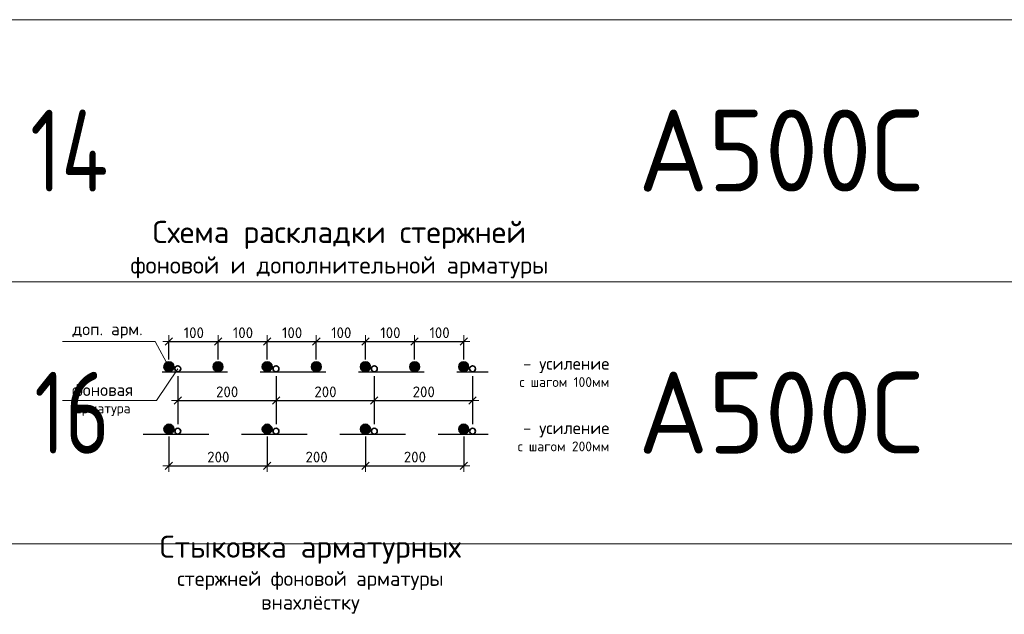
# Model space of a CAD drawing. Header units: metres. Extents: x -38 to 98, y -15 to 19.
# Tile 52 of 64: x 75.69 to 78.69, y 7.33 to 9.14. Entities that reach past the tile are written whole.
import ezdxf

# ---------------------------------------------------------------- set-up
doc = ezdxf.new("R2010")
doc.units = ezdxf.units.M
doc.header["$PDMODE"] = 65
doc.linetypes.add('______2', pattern=[0.27, 0.2, -0.07])
doc.layers.add('XR$4$_3898', color=7, linetype='Continuous')
doc.layers.add('XR$4$Размерная линия_ общее', color=7, linetype='Continuous', lineweight=13)
doc.styles.add('ISOCPEUR', font='txt')
doc.dimstyles.new('DIMSTYLE_8', dxfattribs={"dimtxt": 0.033, "dimasz": 0.0375, "dimexe": 0, "dimexo": 0, "dimgap": 0.0165, "dimtad": 2, "dimdec": 0, "dimlfac": 1000, "dimrnd": 1, "dimzin": 12, "dimdsep": 46, "dimtxsty": 'ISOCPEUR', "dimblk1": 'ALL_ML_STRICH', "dimblk2": 'ALL_ML_STRICH', "dimsah": 1, "dimcen": 0, "dimclrd": 7, "dimclre": 256, "dimclrt": 7, "dimadec": 0, "dimazin": 0, "dimtfac": 1, "dimtdec": 0, "dimtix": 1, "dimtmove": 2, "dimatfit": 3, "dimfxl": 0, "dimtzin": 0, "dimlwd": 0, "dimlwe": -3, "dimarcsym": 0})
doc.dimstyles.new('DIMSTYLE_9', dxfattribs={"dimtxt": 0.033, "dimasz": 0.0375, "dimexe": 0, "dimexo": 0, "dimgap": 0.0165, "dimtad": 2, "dimdec": 0, "dimlfac": 1000, "dimrnd": 1, "dimzin": 12, "dimdsep": 46, "dimtxsty": 'ISOCPEUR', "dimblk1": 'ALL_ML_STRICH', "dimblk2": 'ALL_ML_STRICH', "dimsah": 1, "dimcen": 0, "dimclrd": 7, "dimclre": 256, "dimclrt": 7, "dimadec": 0, "dimazin": 0, "dimtfac": 1, "dimtdec": 0, "dimtix": 1, "dimtmove": 2, "dimatfit": 3, "dimfxl": 0, "dimtzin": 0, "dimlwd": 0, "dimlwe": -3, "dimarcsym": 0})

# ---------------------------------------------------------------- blocks, each defined once
blk = doc.blocks.new('ALL_ML_STRICH')
at = {"color": 0, "linetype": 'ByBlock', "lineweight": -2}
for p, q in [((-1, 0), (0.5, 0)), ((-0.3, -0.3), (0.3, 0.3)), ((0, -0.5), (0, 0.5))]:
    blk.add_line(p, q, dxfattribs=at)
blk = doc.blocks.new('*D263')
at = {"layer": 'DEFPOINTS', "color": 7, "linetype": 'Continuous', "lineweight": 13, "transparency": 33554687}
for p in [(76.142, 8.1596), (76.142, 8.0822), (76.292, 8.0822)]:
    blk.add_point(p, dxfattribs=at)
at = {"layer": 'XR$4$Размерная линия_ общее', "color": 253, "linetype": 'Continuous', "lineweight": -2, "true_color": 0xa0a0a0, "transparency": 33554687}
for p, q in [((76.142, 8.1047), (76.142, 8.1596)), ((76.292, 8.1047), (76.292, 8.1596))]:
    blk.add_line(p, q, dxfattribs=at)
at = {"layer": 'XR$4$Размерная линия_ общее', "color": 7, "linetype": 'Continuous', "lineweight": -2, "transparency": 33554687}
blk.add_line((76.142, 8.1596), (76.292, 8.1596), dxfattribs=at)
at = {"layer": 'XR$4$Размерная линия_ общее', "color": 7, "linetype": 'Continuous', "lineweight": 13, "transparency": 33554687, "xscale": 0.0375, "yscale": 0.0375, "zscale": 0.0375, "rotation": 180}
blk.add_blockref('ALL_ML_STRICH', (76.142, 8.1596), dxfattribs=at)
at = {"layer": 'XR$4$Размерная линия_ общее', "color": 7, "linetype": 'Continuous', "lineweight": 13, "transparency": 33554687, "xscale": 0.0375, "yscale": 0.0375, "zscale": 0.0375}
blk.add_blockref('ALL_ML_STRICH', (76.292, 8.1596), dxfattribs=at)
at = {"layer": 'XR$4$Размерная линия_ общее', "color": 7, "linetype": 'Continuous', "lineweight": 13, "transparency": 33554687, "insert": (76.1873, 8.2026), "char_height": 0.033, "width": 0.00165, "attachment_point": 1, "line_spacing_factor": 0.60241, "style": 'ISOCPEUR'}
blk.add_mtext('100', dxfattribs=at)
blk = doc.blocks.new('*D264')
at = {"layer": 'DEFPOINTS', "color": 7, "linetype": 'Continuous', "lineweight": 13, "transparency": 33554687}
for p in [(76.292, 8.1596), (76.292, 8.0822), (76.442, 8.0822)]:
    blk.add_point(p, dxfattribs=at)
at = {"layer": 'XR$4$Размерная линия_ общее', "color": 253, "linetype": 'Continuous', "lineweight": -2, "true_color": 0xa0a0a0, "transparency": 33554687}
for p, q in [((76.292, 8.1047), (76.292, 8.1596)), ((76.442, 8.1047), (76.442, 8.1596))]:
    blk.add_line(p, q, dxfattribs=at)
at = {"layer": 'XR$4$Размерная линия_ общее', "color": 7, "linetype": 'Continuous', "lineweight": -2, "transparency": 33554687}
blk.add_line((76.292, 8.1596), (76.442, 8.1596), dxfattribs=at)
at = {"layer": 'XR$4$Размерная линия_ общее', "color": 7, "linetype": 'Continuous', "lineweight": 13, "transparency": 33554687, "xscale": 0.0375, "yscale": 0.0375, "zscale": 0.0375, "rotation": 180}
blk.add_blockref('ALL_ML_STRICH', (76.292, 8.1596), dxfattribs=at)
at = {"layer": 'XR$4$Размерная линия_ общее', "color": 7, "linetype": 'Continuous', "lineweight": 13, "transparency": 33554687, "xscale": 0.0375, "yscale": 0.0375, "zscale": 0.0375}
blk.add_blockref('ALL_ML_STRICH', (76.442, 8.1596), dxfattribs=at)
at = {"layer": 'XR$4$Размерная линия_ общее', "color": 7, "linetype": 'Continuous', "lineweight": 13, "transparency": 33554687, "insert": (76.3373, 8.2026), "char_height": 0.033, "width": 0.00165, "attachment_point": 1, "line_spacing_factor": 0.60241, "style": 'ISOCPEUR'}
blk.add_mtext('100', dxfattribs=at)
blk = doc.blocks.new('*D265')
at = {"layer": 'DEFPOINTS', "color": 7, "linetype": 'Continuous', "lineweight": 13, "transparency": 33554687}
for p in [(76.442, 8.1596), (76.442, 8.0822), (76.592, 8.0822)]:
    blk.add_point(p, dxfattribs=at)
at = {"layer": 'XR$4$Размерная линия_ общее', "color": 253, "linetype": 'Continuous', "lineweight": -2, "true_color": 0xa0a0a0, "transparency": 33554687}
for p, q in [((76.442, 8.1047), (76.442, 8.1596)), ((76.592, 8.1047), (76.592, 8.1596))]:
    blk.add_line(p, q, dxfattribs=at)
at = {"layer": 'XR$4$Размерная линия_ общее', "color": 7, "linetype": 'Continuous', "lineweight": -2, "transparency": 33554687}
blk.add_line((76.442, 8.1596), (76.592, 8.1596), dxfattribs=at)
at = {"layer": 'XR$4$Размерная линия_ общее', "color": 7, "linetype": 'Continuous', "lineweight": 13, "transparency": 33554687, "xscale": 0.0375, "yscale": 0.0375, "zscale": 0.0375, "rotation": 180}
blk.add_blockref('ALL_ML_STRICH', (76.442, 8.1596), dxfattribs=at)
at = {"layer": 'XR$4$Размерная линия_ общее', "color": 7, "linetype": 'Continuous', "lineweight": 13, "transparency": 33554687, "xscale": 0.0375, "yscale": 0.0375, "zscale": 0.0375}
blk.add_blockref('ALL_ML_STRICH', (76.592, 8.1596), dxfattribs=at)
at = {"layer": 'XR$4$Размерная линия_ общее', "color": 7, "linetype": 'Continuous', "lineweight": 13, "transparency": 33554687, "insert": (76.4873, 8.2026), "char_height": 0.033, "width": 0.00165, "attachment_point": 1, "line_spacing_factor": 0.60241, "style": 'ISOCPEUR'}
blk.add_mtext('100', dxfattribs=at)
blk = doc.blocks.new('*D266')
at = {"layer": 'DEFPOINTS', "color": 7, "linetype": 'Continuous', "lineweight": 13, "transparency": 33554687}
for p in [(76.592, 8.1596), (76.592, 8.0822), (76.742, 8.0822)]:
    blk.add_point(p, dxfattribs=at)
at = {"layer": 'XR$4$Размерная линия_ общее', "color": 253, "linetype": 'Continuous', "lineweight": -2, "true_color": 0xa0a0a0, "transparency": 33554687}
for p, q in [((76.592, 8.1047), (76.592, 8.1596)), ((76.742, 8.1047), (76.742, 8.1596))]:
    blk.add_line(p, q, dxfattribs=at)
at = {"layer": 'XR$4$Размерная линия_ общее', "color": 7, "linetype": 'Continuous', "lineweight": -2, "transparency": 33554687}
blk.add_line((76.592, 8.1596), (76.742, 8.1596), dxfattribs=at)
at = {"layer": 'XR$4$Размерная линия_ общее', "color": 7, "linetype": 'Continuous', "lineweight": 13, "transparency": 33554687, "xscale": 0.0375, "yscale": 0.0375, "zscale": 0.0375, "rotation": 180}
blk.add_blockref('ALL_ML_STRICH', (76.592, 8.1596), dxfattribs=at)
at = {"layer": 'XR$4$Размерная линия_ общее', "color": 7, "linetype": 'Continuous', "lineweight": 13, "transparency": 33554687, "xscale": 0.0375, "yscale": 0.0375, "zscale": 0.0375}
blk.add_blockref('ALL_ML_STRICH', (76.742, 8.1596), dxfattribs=at)
at = {"layer": 'XR$4$Размерная линия_ общее', "color": 7, "linetype": 'Continuous', "lineweight": 13, "transparency": 33554687, "insert": (76.6373, 8.2026), "char_height": 0.033, "width": 0.00165, "attachment_point": 1, "line_spacing_factor": 0.60241, "style": 'ISOCPEUR'}
blk.add_mtext('100', dxfattribs=at)
blk = doc.blocks.new('*D267')
at = {"layer": 'DEFPOINTS', "color": 7, "linetype": 'Continuous', "lineweight": 13, "transparency": 33554687}
for p in [(76.742, 8.1596), (76.742, 8.0822), (76.892, 8.0822)]:
    blk.add_point(p, dxfattribs=at)
at = {"layer": 'XR$4$Размерная линия_ общее', "color": 253, "linetype": 'Continuous', "lineweight": -2, "true_color": 0xa0a0a0, "transparency": 33554687}
for p, q in [((76.742, 8.1047), (76.742, 8.1596)), ((76.892, 8.1047), (76.892, 8.1596))]:
    blk.add_line(p, q, dxfattribs=at)
at = {"layer": 'XR$4$Размерная линия_ общее', "color": 7, "linetype": 'Continuous', "lineweight": -2, "transparency": 33554687}
blk.add_line((76.742, 8.1596), (76.892, 8.1596), dxfattribs=at)
at = {"layer": 'XR$4$Размерная линия_ общее', "color": 7, "linetype": 'Continuous', "lineweight": 13, "transparency": 33554687, "xscale": 0.0375, "yscale": 0.0375, "zscale": 0.0375, "rotation": 180}
blk.add_blockref('ALL_ML_STRICH', (76.742, 8.1596), dxfattribs=at)
at = {"layer": 'XR$4$Размерная линия_ общее', "color": 7, "linetype": 'Continuous', "lineweight": 13, "transparency": 33554687, "xscale": 0.0375, "yscale": 0.0375, "zscale": 0.0375}
blk.add_blockref('ALL_ML_STRICH', (76.892, 8.1596), dxfattribs=at)
at = {"layer": 'XR$4$Размерная линия_ общее', "color": 7, "linetype": 'Continuous', "lineweight": 13, "transparency": 33554687, "insert": (76.7873, 8.2026), "char_height": 0.033, "width": 0.00165, "attachment_point": 1, "line_spacing_factor": 0.60241, "style": 'ISOCPEUR'}
blk.add_mtext('100', dxfattribs=at)
blk = doc.blocks.new('*D268')
at = {"layer": 'DEFPOINTS', "color": 7, "linetype": 'Continuous', "lineweight": 13, "transparency": 33554687}
for p in [(76.892, 8.1596), (76.892, 8.0822), (77.042, 8.0822)]:
    blk.add_point(p, dxfattribs=at)
at = {"layer": 'XR$4$Размерная линия_ общее', "color": 253, "linetype": 'Continuous', "lineweight": -2, "true_color": 0xa0a0a0, "transparency": 33554687}
for p, q in [((76.892, 8.1047), (76.892, 8.1596)), ((77.042, 8.1047), (77.042, 8.1596))]:
    blk.add_line(p, q, dxfattribs=at)
at = {"layer": 'XR$4$Размерная линия_ общее', "color": 7, "linetype": 'Continuous', "lineweight": -2, "transparency": 33554687}
blk.add_line((76.892, 8.1596), (77.042, 8.1596), dxfattribs=at)
at = {"layer": 'XR$4$Размерная линия_ общее', "color": 7, "linetype": 'Continuous', "lineweight": 13, "transparency": 33554687, "xscale": 0.0375, "yscale": 0.0375, "zscale": 0.0375, "rotation": 180}
blk.add_blockref('ALL_ML_STRICH', (76.892, 8.1596), dxfattribs=at)
at = {"layer": 'XR$4$Размерная линия_ общее', "color": 7, "linetype": 'Continuous', "lineweight": 13, "transparency": 33554687, "xscale": 0.0375, "yscale": 0.0375, "zscale": 0.0375}
blk.add_blockref('ALL_ML_STRICH', (77.042, 8.1596), dxfattribs=at)
at = {"layer": 'XR$4$Размерная линия_ общее', "color": 7, "linetype": 'Continuous', "lineweight": 13, "transparency": 33554687, "insert": (76.9373, 8.2026), "char_height": 0.033, "width": 0.00165, "attachment_point": 1, "line_spacing_factor": 0.60241, "style": 'ISOCPEUR'}
blk.add_mtext('100', dxfattribs=at)
blk = doc.blocks.new('*D269')
at = {"layer": 'DEFPOINTS', "color": 7, "linetype": 'Continuous', "lineweight": 13, "transparency": 33554687}
for p in [(76.169, 8.0762), (76.469, 8.0762), (76.169, 7.9792)]:
    blk.add_point(p, dxfattribs=at)
at = {"layer": 'XR$4$Размерная линия_ общее', "color": 253, "linetype": 'Continuous', "lineweight": -2, "true_color": 0xa0a0a0, "transparency": 33554687}
for p, q in [((76.169, 8.0537), (76.169, 7.9792)), ((76.469, 8.0537), (76.469, 7.9792))]:
    blk.add_line(p, q, dxfattribs=at)
at = {"layer": 'XR$4$Размерная линия_ общее', "color": 7, "linetype": 'Continuous', "lineweight": -2, "transparency": 33554687}
blk.add_line((76.169, 7.9792), (76.469, 7.9792), dxfattribs=at)
at = {"layer": 'XR$4$Размерная линия_ общее', "color": 7, "linetype": 'Continuous', "lineweight": 13, "transparency": 33554687, "xscale": 0.0375, "yscale": 0.0375, "zscale": 0.0375, "rotation": 180}
blk.add_blockref('ALL_ML_STRICH', (76.169, 7.9792), dxfattribs=at)
at = {"layer": 'XR$4$Размерная линия_ общее', "color": 7, "linetype": 'Continuous', "lineweight": 13, "transparency": 33554687, "xscale": 0.0375, "yscale": 0.0375, "zscale": 0.0375}
blk.add_blockref('ALL_ML_STRICH', (76.469, 7.9792), dxfattribs=at)
at = {"layer": 'XR$4$Размерная линия_ общее', "color": 7, "linetype": 'Continuous', "lineweight": 13, "transparency": 33554687, "insert": (76.286, 8.0222), "char_height": 0.033, "width": 0.00165, "attachment_point": 1, "line_spacing_factor": 0.60241, "style": 'ISOCPEUR'}
blk.add_mtext('200', dxfattribs=at)
blk = doc.blocks.new('*D270')
at = {"layer": 'DEFPOINTS', "color": 7, "linetype": 'Continuous', "lineweight": 13, "transparency": 33554687}
for p in [(76.469, 8.0762), (76.769, 8.0762), (76.469, 7.9792)]:
    blk.add_point(p, dxfattribs=at)
at = {"layer": 'XR$4$Размерная линия_ общее', "color": 253, "linetype": 'Continuous', "lineweight": -2, "true_color": 0xa0a0a0, "transparency": 33554687}
for p, q in [((76.469, 8.0537), (76.469, 7.9792)), ((76.769, 8.0537), (76.769, 7.9792))]:
    blk.add_line(p, q, dxfattribs=at)
at = {"layer": 'XR$4$Размерная линия_ общее', "color": 7, "linetype": 'Continuous', "lineweight": -2, "transparency": 33554687}
blk.add_line((76.469, 7.9792), (76.769, 7.9792), dxfattribs=at)
at = {"layer": 'XR$4$Размерная линия_ общее', "color": 7, "linetype": 'Continuous', "lineweight": 13, "transparency": 33554687, "xscale": 0.0375, "yscale": 0.0375, "zscale": 0.0375, "rotation": 180}
blk.add_blockref('ALL_ML_STRICH', (76.469, 7.9792), dxfattribs=at)
at = {"layer": 'XR$4$Размерная линия_ общее', "color": 7, "linetype": 'Continuous', "lineweight": 13, "transparency": 33554687, "xscale": 0.0375, "yscale": 0.0375, "zscale": 0.0375}
blk.add_blockref('ALL_ML_STRICH', (76.769, 7.9792), dxfattribs=at)
at = {"layer": 'XR$4$Размерная линия_ общее', "color": 7, "linetype": 'Continuous', "lineweight": 13, "transparency": 33554687, "insert": (76.586, 8.0222), "char_height": 0.033, "width": 0.00165, "attachment_point": 1, "line_spacing_factor": 0.60241, "style": 'ISOCPEUR'}
blk.add_mtext('200', dxfattribs=at)
blk = doc.blocks.new('*D271')
at = {"layer": 'DEFPOINTS', "color": 7, "linetype": 'Continuous', "lineweight": 13, "transparency": 33554687}
for p in [(76.769, 8.0762), (77.069, 8.0762), (76.769, 7.9792)]:
    blk.add_point(p, dxfattribs=at)
at = {"layer": 'XR$4$Размерная линия_ общее', "color": 253, "linetype": 'Continuous', "lineweight": -2, "true_color": 0xa0a0a0, "transparency": 33554687}
for p, q in [((76.769, 8.0537), (76.769, 7.9792)), ((77.069, 8.0537), (77.069, 7.9792))]:
    blk.add_line(p, q, dxfattribs=at)
at = {"layer": 'XR$4$Размерная линия_ общее', "color": 7, "linetype": 'Continuous', "lineweight": -2, "transparency": 33554687}
blk.add_line((76.769, 7.9792), (77.069, 7.9792), dxfattribs=at)
at = {"layer": 'XR$4$Размерная линия_ общее', "color": 7, "linetype": 'Continuous', "lineweight": 13, "transparency": 33554687, "xscale": 0.0375, "yscale": 0.0375, "zscale": 0.0375, "rotation": 180}
blk.add_blockref('ALL_ML_STRICH', (76.769, 7.9792), dxfattribs=at)
at = {"layer": 'XR$4$Размерная линия_ общее', "color": 7, "linetype": 'Continuous', "lineweight": 13, "transparency": 33554687, "xscale": 0.0375, "yscale": 0.0375, "zscale": 0.0375}
blk.add_blockref('ALL_ML_STRICH', (77.069, 7.9792), dxfattribs=at)
at = {"layer": 'XR$4$Размерная линия_ общее', "color": 7, "linetype": 'Continuous', "lineweight": 13, "transparency": 33554687, "insert": (76.886, 8.0222), "char_height": 0.033, "width": 0.00165, "attachment_point": 1, "line_spacing_factor": 0.60241, "style": 'ISOCPEUR'}
blk.add_mtext('200', dxfattribs=at)
blk = doc.blocks.new('*D272')
at = {"layer": 'DEFPOINTS', "color": 7, "linetype": 'Continuous', "lineweight": 13, "transparency": 33554687}
for p in [(76.142, 7.8917), (76.442, 7.8917), (76.142, 7.7801)]:
    blk.add_point(p, dxfattribs=at)
at = {"layer": 'XR$4$Размерная линия_ общее', "color": 253, "linetype": 'Continuous', "lineweight": -2, "true_color": 0xa0a0a0, "transparency": 33554687}
for p, q in [((76.142, 7.8692), (76.142, 7.7801)), ((76.442, 7.8692), (76.442, 7.7801))]:
    blk.add_line(p, q, dxfattribs=at)
at = {"layer": 'XR$4$Размерная линия_ общее', "color": 7, "linetype": 'Continuous', "lineweight": -2, "transparency": 33554687}
blk.add_line((76.142, 7.7801), (76.442, 7.7801), dxfattribs=at)
at = {"layer": 'XR$4$Размерная линия_ общее', "color": 7, "linetype": 'Continuous', "lineweight": 13, "transparency": 33554687, "xscale": 0.0375, "yscale": 0.0375, "zscale": 0.0375, "rotation": 180}
blk.add_blockref('ALL_ML_STRICH', (76.142, 7.7801), dxfattribs=at)
at = {"layer": 'XR$4$Размерная линия_ общее', "color": 7, "linetype": 'Continuous', "lineweight": 13, "transparency": 33554687, "xscale": 0.0375, "yscale": 0.0375, "zscale": 0.0375}
blk.add_blockref('ALL_ML_STRICH', (76.442, 7.7801), dxfattribs=at)
at = {"layer": 'XR$4$Размерная линия_ общее', "color": 7, "linetype": 'Continuous', "lineweight": 13, "transparency": 33554687, "insert": (76.259, 7.8231), "char_height": 0.033, "width": 0.00165, "attachment_point": 1, "line_spacing_factor": 0.60241, "style": 'ISOCPEUR'}
blk.add_mtext('200', dxfattribs=at)
blk = doc.blocks.new('*D273')
at = {"layer": 'DEFPOINTS', "color": 7, "linetype": 'Continuous', "lineweight": 13, "transparency": 33554687}
for p in [(76.442, 7.8917), (76.742, 7.8917), (76.442, 7.7801)]:
    blk.add_point(p, dxfattribs=at)
at = {"layer": 'XR$4$Размерная линия_ общее', "color": 253, "linetype": 'Continuous', "lineweight": -2, "true_color": 0xa0a0a0, "transparency": 33554687}
for p, q in [((76.442, 7.8692), (76.442, 7.7801)), ((76.742, 7.8692), (76.742, 7.7801))]:
    blk.add_line(p, q, dxfattribs=at)
at = {"layer": 'XR$4$Размерная линия_ общее', "color": 7, "linetype": 'Continuous', "lineweight": -2, "transparency": 33554687}
blk.add_line((76.442, 7.7801), (76.742, 7.7801), dxfattribs=at)
at = {"layer": 'XR$4$Размерная линия_ общее', "color": 7, "linetype": 'Continuous', "lineweight": 13, "transparency": 33554687, "xscale": 0.0375, "yscale": 0.0375, "zscale": 0.0375, "rotation": 180}
blk.add_blockref('ALL_ML_STRICH', (76.442, 7.7801), dxfattribs=at)
at = {"layer": 'XR$4$Размерная линия_ общее', "color": 7, "linetype": 'Continuous', "lineweight": 13, "transparency": 33554687, "xscale": 0.0375, "yscale": 0.0375, "zscale": 0.0375}
blk.add_blockref('ALL_ML_STRICH', (76.742, 7.7801), dxfattribs=at)
at = {"layer": 'XR$4$Размерная линия_ общее', "color": 7, "linetype": 'Continuous', "lineweight": 13, "transparency": 33554687, "insert": (76.559, 7.8231), "char_height": 0.033, "width": 0.00165, "attachment_point": 1, "line_spacing_factor": 0.60241, "style": 'ISOCPEUR'}
blk.add_mtext('200', dxfattribs=at)
blk = doc.blocks.new('*D274')
at = {"layer": 'DEFPOINTS', "color": 7, "linetype": 'Continuous', "lineweight": 13, "transparency": 33554687}
for p in [(76.742, 7.8917), (77.042, 7.8917), (76.742, 7.7801)]:
    blk.add_point(p, dxfattribs=at)
at = {"layer": 'XR$4$Размерная линия_ общее', "color": 253, "linetype": 'Continuous', "lineweight": -2, "true_color": 0xa0a0a0, "transparency": 33554687}
for p, q in [((76.742, 7.8692), (76.742, 7.7801)), ((77.042, 7.8692), (77.042, 7.7801))]:
    blk.add_line(p, q, dxfattribs=at)
at = {"layer": 'XR$4$Размерная линия_ общее', "color": 7, "linetype": 'Continuous', "lineweight": -2, "transparency": 33554687}
blk.add_line((76.742, 7.7801), (77.042, 7.7801), dxfattribs=at)
at = {"layer": 'XR$4$Размерная линия_ общее', "color": 7, "linetype": 'Continuous', "lineweight": 13, "transparency": 33554687, "xscale": 0.0375, "yscale": 0.0375, "zscale": 0.0375, "rotation": 180}
blk.add_blockref('ALL_ML_STRICH', (76.742, 7.7801), dxfattribs=at)
at = {"layer": 'XR$4$Размерная линия_ общее', "color": 7, "linetype": 'Continuous', "lineweight": 13, "transparency": 33554687, "xscale": 0.0375, "yscale": 0.0375, "zscale": 0.0375}
blk.add_blockref('ALL_ML_STRICH', (77.042, 7.7801), dxfattribs=at)
at = {"layer": 'XR$4$Размерная линия_ общее', "color": 7, "linetype": 'Continuous', "lineweight": 13, "transparency": 33554687, "insert": (76.859, 7.8231), "char_height": 0.033, "width": 0.00165, "attachment_point": 1, "line_spacing_factor": 0.60241, "style": 'ISOCPEUR'}
blk.add_mtext('200', dxfattribs=at)

msp = doc.modelspace()

# ---------------------------------------------------------------- hatches: boundary and pattern name
at = {"linetype": 'Continuous', "lineweight": 25, "true_color": 0xa2a2a2, "transparency": 33554687}
for points in [[(76.1539, 8.0913), (76.1526, 8.0928), (76.1511, 8.0941), (76.1495, 8.0952), (76.1477, 8.096), (76.1458, 8.0967), (76.1439, 8.097), (76.142, 8.0972), (76.14, 8.097), (76.1381, 8.0967), (76.1362, 8.096), (76.1345, 8.0952), (76.1328, 8.0941), (76.1314, 8.0928), (76.1301, 8.0913), (76.129, 8.0897), (76.1281, 8.0879), (76.1275, 8.0861), (76.1271, 8.0841), (76.127, 8.0822), (76.1271, 8.0802), (76.1275, 8.0783), (76.1281, 8.0764), (76.129, 8.0747), (76.1301, 8.073), (76.1314, 8.0716), (76.1328, 8.0703), (76.1345, 8.0692), (76.1362, 8.0683), (76.1381, 8.0677), (76.14, 8.0673), (76.142, 8.0672), (76.1439, 8.0673), (76.1458, 8.0677), (76.1477, 8.0683), (76.1495, 8.0692), (76.1511, 8.0703), (76.1526, 8.0716), (76.1539, 8.073), (76.155, 8.0747), (76.1558, 8.0764), (76.1565, 8.0783), (76.1568, 8.0802), (76.157, 8.0822), (76.1568, 8.0841), (76.1565, 8.0861), (76.1558, 8.0879), (76.155, 8.0897)], [(76.3039, 8.0913), (76.3026, 8.0928), (76.3011, 8.0941), (76.2995, 8.0952), (76.2977, 8.096), (76.2958, 8.0967), (76.2939, 8.097), (76.292, 8.0972), (76.29, 8.097), (76.2881, 8.0967), (76.2862, 8.096), (76.2845, 8.0952), (76.2828, 8.0941), (76.2814, 8.0928), (76.2801, 8.0913), (76.279, 8.0897), (76.2781, 8.0879), (76.2775, 8.0861), (76.2771, 8.0841), (76.277, 8.0822), (76.2771, 8.0802), (76.2775, 8.0783), (76.2781, 8.0764), (76.279, 8.0747), (76.2801, 8.073), (76.2814, 8.0716), (76.2828, 8.0703), (76.2845, 8.0692), (76.2862, 8.0683), (76.2881, 8.0677), (76.29, 8.0673), (76.292, 8.0672), (76.2939, 8.0673), (76.2958, 8.0677), (76.2977, 8.0683), (76.2995, 8.0692), (76.3011, 8.0703), (76.3026, 8.0716), (76.3039, 8.073), (76.305, 8.0747), (76.3058, 8.0764), (76.3065, 8.0783), (76.3068, 8.0802), (76.307, 8.0822), (76.3068, 8.0841), (76.3065, 8.0861), (76.3058, 8.0879), (76.305, 8.0897)], [(76.4539, 8.0913), (76.4526, 8.0928), (76.4511, 8.0941), (76.4495, 8.0952), (76.4477, 8.096), (76.4458, 8.0967), (76.4439, 8.097), (76.442, 8.0972), (76.44, 8.097), (76.4381, 8.0967), (76.4362, 8.096), (76.4345, 8.0952), (76.4328, 8.0941), (76.4314, 8.0928), (76.4301, 8.0913), (76.429, 8.0897), (76.4281, 8.0879), (76.4275, 8.0861), (76.4271, 8.0841), (76.427, 8.0822), (76.4271, 8.0802), (76.4275, 8.0783), (76.4281, 8.0764), (76.429, 8.0747), (76.4301, 8.073), (76.4314, 8.0716), (76.4328, 8.0703), (76.4345, 8.0692), (76.4362, 8.0683), (76.4381, 8.0677), (76.44, 8.0673), (76.442, 8.0672), (76.4439, 8.0673), (76.4458, 8.0677), (76.4477, 8.0683), (76.4495, 8.0692), (76.4511, 8.0703), (76.4526, 8.0716), (76.4539, 8.073), (76.455, 8.0747), (76.4558, 8.0764), (76.4565, 8.0783), (76.4568, 8.0802), (76.457, 8.0822), (76.4568, 8.0841), (76.4565, 8.0861), (76.4558, 8.0879), (76.455, 8.0897)], [(76.6039, 8.0913), (76.6026, 8.0928), (76.6011, 8.0941), (76.5995, 8.0952), (76.5977, 8.096), (76.5958, 8.0967), (76.5939, 8.097), (76.592, 8.0972), (76.59, 8.097), (76.5881, 8.0967), (76.5862, 8.096), (76.5845, 8.0952), (76.5828, 8.0941), (76.5814, 8.0928), (76.5801, 8.0913), (76.579, 8.0897), (76.5781, 8.0879), (76.5775, 8.0861), (76.5771, 8.0841), (76.577, 8.0822), (76.5771, 8.0802), (76.5775, 8.0783), (76.5781, 8.0764), (76.579, 8.0747), (76.5801, 8.073), (76.5814, 8.0716), (76.5828, 8.0703), (76.5845, 8.0692), (76.5862, 8.0683), (76.5881, 8.0677), (76.59, 8.0673), (76.592, 8.0672), (76.5939, 8.0673), (76.5958, 8.0677), (76.5977, 8.0683), (76.5995, 8.0692), (76.6011, 8.0703), (76.6026, 8.0716), (76.6039, 8.073), (76.605, 8.0747), (76.6058, 8.0764), (76.6065, 8.0783), (76.6068, 8.0802), (76.607, 8.0822), (76.6068, 8.0841), (76.6065, 8.0861), (76.6058, 8.0879), (76.605, 8.0897)], [(76.7539, 8.0913), (76.7526, 8.0928), (76.7511, 8.0941), (76.7495, 8.0952), (76.7477, 8.096), (76.7458, 8.0967), (76.7439, 8.097), (76.742, 8.0972), (76.74, 8.097), (76.7381, 8.0967), (76.7362, 8.096), (76.7345, 8.0952), (76.7328, 8.0941), (76.7314, 8.0928), (76.7301, 8.0913), (76.729, 8.0897), (76.7281, 8.0879), (76.7275, 8.0861), (76.7271, 8.0841), (76.727, 8.0822), (76.7271, 8.0802), (76.7275, 8.0783), (76.7281, 8.0764), (76.729, 8.0747), (76.7301, 8.073), (76.7314, 8.0716), (76.7328, 8.0703), (76.7345, 8.0692), (76.7362, 8.0683), (76.7381, 8.0677), (76.74, 8.0673), (76.742, 8.0672), (76.7439, 8.0673), (76.7458, 8.0677), (76.7477, 8.0683), (76.7495, 8.0692), (76.7511, 8.0703), (76.7526, 8.0716), (76.7539, 8.073), (76.755, 8.0747), (76.7558, 8.0764), (76.7565, 8.0783), (76.7568, 8.0802), (76.757, 8.0822), (76.7568, 8.0841), (76.7565, 8.0861), (76.7558, 8.0879), (76.755, 8.0897)], [(76.9039, 8.0913), (76.9026, 8.0928), (76.9011, 8.0941), (76.8995, 8.0952), (76.8977, 8.096), (76.8958, 8.0967), (76.8939, 8.097), (76.892, 8.0972), (76.89, 8.097), (76.8881, 8.0967), (76.8862, 8.096), (76.8845, 8.0952), (76.8828, 8.0941), (76.8814, 8.0928), (76.8801, 8.0913), (76.879, 8.0897), (76.8781, 8.0879), (76.8775, 8.0861), (76.8771, 8.0841), (76.877, 8.0822), (76.8771, 8.0802), (76.8775, 8.0783), (76.8781, 8.0764), (76.879, 8.0747), (76.8801, 8.073), (76.8814, 8.0716), (76.8828, 8.0703), (76.8845, 8.0692), (76.8862, 8.0683), (76.8881, 8.0677), (76.89, 8.0673), (76.892, 8.0672), (76.8939, 8.0673), (76.8958, 8.0677), (76.8977, 8.0683), (76.8995, 8.0692), (76.9011, 8.0703), (76.9026, 8.0716), (76.9039, 8.073), (76.905, 8.0747), (76.9058, 8.0764), (76.9065, 8.0783), (76.9068, 8.0802), (76.907, 8.0822), (76.9068, 8.0841), (76.9065, 8.0861), (76.9058, 8.0879), (76.905, 8.0897)], [(77.0539, 8.0913), (77.0526, 8.0928), (77.0511, 8.0941), (77.0495, 8.0952), (77.0477, 8.096), (77.0458, 8.0967), (77.0439, 8.097), (77.042, 8.0972), (77.04, 8.097), (77.0381, 8.0967), (77.0362, 8.096), (77.0345, 8.0952), (77.0328, 8.0941), (77.0314, 8.0928), (77.0301, 8.0913), (77.029, 8.0897), (77.0281, 8.0879), (77.0275, 8.0861), (77.0271, 8.0841), (77.027, 8.0822), (77.0271, 8.0802), (77.0275, 8.0783), (77.0281, 8.0764), (77.029, 8.0747), (77.0301, 8.073), (77.0314, 8.0716), (77.0328, 8.0703), (77.0345, 8.0692), (77.0362, 8.0683), (77.0381, 8.0677), (77.04, 8.0673), (77.042, 8.0672), (77.0439, 8.0673), (77.0458, 8.0677), (77.0477, 8.0683), (77.0495, 8.0692), (77.0511, 8.0703), (77.0526, 8.0716), (77.0539, 8.073), (77.055, 8.0747), (77.0558, 8.0764), (77.0565, 8.0783), (77.0568, 8.0802), (77.057, 8.0822), (77.0568, 8.0841), (77.0565, 8.0861), (77.0558, 8.0879), (77.055, 8.0897)], [(76.1539, 7.9008), (76.1526, 7.9023), (76.1511, 7.9036), (76.1495, 7.9047), (76.1477, 7.9055), (76.1458, 7.9062), (76.1439, 7.9065), (76.142, 7.9067), (76.14, 7.9065), (76.1381, 7.9062), (76.1362, 7.9055), (76.1345, 7.9047), (76.1328, 7.9036), (76.1314, 7.9023), (76.1301, 7.9008), (76.129, 7.8992), (76.1281, 7.8974), (76.1275, 7.8956), (76.1271, 7.8936), (76.127, 7.8917), (76.1271, 7.8897), (76.1275, 7.8878), (76.1281, 7.8859), (76.129, 7.8842), (76.1301, 7.8825), (76.1314, 7.8811), (76.1328, 7.8798), (76.1345, 7.8787), (76.1362, 7.8778), (76.1381, 7.8772), (76.14, 7.8768), (76.142, 7.8767), (76.1439, 7.8768), (76.1458, 7.8772), (76.1477, 7.8778), (76.1495, 7.8787), (76.1511, 7.8798), (76.1526, 7.8811), (76.1539, 7.8825), (76.155, 7.8842), (76.1558, 7.8859), (76.1565, 7.8878), (76.1568, 7.8897), (76.157, 7.8917), (76.1568, 7.8936), (76.1565, 7.8956), (76.1558, 7.8974), (76.155, 7.8992)], [(76.4539, 7.9008), (76.4526, 7.9023), (76.4511, 7.9036), (76.4495, 7.9047), (76.4477, 7.9055), (76.4458, 7.9062), (76.4439, 7.9065), (76.442, 7.9067), (76.44, 7.9065), (76.4381, 7.9062), (76.4362, 7.9055), (76.4345, 7.9047), (76.4328, 7.9036), (76.4314, 7.9023), (76.4301, 7.9008), (76.429, 7.8992), (76.4281, 7.8974), (76.4275, 7.8956), (76.4271, 7.8936), (76.427, 7.8917), (76.4271, 7.8897), (76.4275, 7.8878), (76.4281, 7.8859), (76.429, 7.8842), (76.4301, 7.8825), (76.4314, 7.8811), (76.4328, 7.8798), (76.4345, 7.8787), (76.4362, 7.8778), (76.4381, 7.8772), (76.44, 7.8768), (76.442, 7.8767), (76.4439, 7.8768), (76.4458, 7.8772), (76.4477, 7.8778), (76.4495, 7.8787), (76.4511, 7.8798), (76.4526, 7.8811), (76.4539, 7.8825), (76.455, 7.8842), (76.4558, 7.8859), (76.4565, 7.8878), (76.4568, 7.8897), (76.457, 7.8917), (76.4568, 7.8936), (76.4565, 7.8956), (76.4558, 7.8974), (76.455, 7.8992)], [(76.7539, 7.9008), (76.7526, 7.9023), (76.7511, 7.9036), (76.7495, 7.9047), (76.7477, 7.9055), (76.7458, 7.9062), (76.7439, 7.9065), (76.742, 7.9067), (76.74, 7.9065), (76.7381, 7.9062), (76.7362, 7.9055), (76.7345, 7.9047), (76.7328, 7.9036), (76.7314, 7.9023), (76.7301, 7.9008), (76.729, 7.8992), (76.7281, 7.8974), (76.7275, 7.8956), (76.7271, 7.8936), (76.727, 7.8917), (76.7271, 7.8897), (76.7275, 7.8878), (76.7281, 7.8859), (76.729, 7.8842), (76.7301, 7.8825), (76.7314, 7.8811), (76.7328, 7.8798), (76.7345, 7.8787), (76.7362, 7.8778), (76.7381, 7.8772), (76.74, 7.8768), (76.742, 7.8767), (76.7439, 7.8768), (76.7458, 7.8772), (76.7477, 7.8778), (76.7495, 7.8787), (76.7511, 7.8798), (76.7526, 7.8811), (76.7539, 7.8825), (76.755, 7.8842), (76.7558, 7.8859), (76.7565, 7.8878), (76.7568, 7.8897), (76.757, 7.8917), (76.7568, 7.8936), (76.7565, 7.8956), (76.7558, 7.8974), (76.755, 7.8992)], [(77.0539, 7.9008), (77.0526, 7.9023), (77.0511, 7.9036), (77.0495, 7.9047), (77.0477, 7.9055), (77.0458, 7.9062), (77.0439, 7.9065), (77.042, 7.9067), (77.04, 7.9065), (77.0381, 7.9062), (77.0362, 7.9055), (77.0345, 7.9047), (77.0328, 7.9036), (77.0314, 7.9023), (77.0301, 7.9008), (77.029, 7.8992), (77.0281, 7.8974), (77.0275, 7.8956), (77.0271, 7.8936), (77.027, 7.8917), (77.0271, 7.8897), (77.0275, 7.8878), (77.0281, 7.8859), (77.029, 7.8842), (77.0301, 7.8825), (77.0314, 7.8811), (77.0328, 7.8798), (77.0345, 7.8787), (77.0362, 7.8778), (77.0381, 7.8772), (77.04, 7.8768), (77.042, 7.8767), (77.0439, 7.8768), (77.0458, 7.8772), (77.0477, 7.8778), (77.0495, 7.8787), (77.0511, 7.8798), (77.0526, 7.8811), (77.0539, 7.8825), (77.055, 7.8842), (77.0558, 7.8859), (77.0565, 7.8878), (77.0568, 7.8897), (77.057, 7.8917), (77.0568, 7.8936), (77.0565, 7.8956), (77.0558, 7.8974), (77.055, 7.8992)]]:
    msp.add_hatch(color=253, dxfattribs=at).paths.add_polyline_path(points)

# ---------------------------------------------------------------- linework, layer by layer
at = {"color": 7, "linetype": 'Continuous', "lineweight": 13, "transparency": 33554687}
for p, q in [((86.1585, 9.1419), (67.6585, 9.1419)), ((86.1585, 8.3419), (67.6585, 8.3419)), ((86.1585, 7.5419), (67.6585, 7.5419))]:
    msp.add_line(p, q, dxfattribs=at)
at = {"color": 8, "linetype": '______2', "lineweight": -3, "true_color": 0x737373, "transparency": 33554687}
for p, q in [((76.121, 8.0672), (77.117, 8.0672)), ((76.064, 7.8767), (77.117, 7.8767))]:
    msp.add_line(p, q, dxfattribs=at)
at = {"color": 7, "linetype": 'Continuous', "lineweight": 13, "transparency": 33554687}
for points in [[(75.8169, 8.1596), (76.1005, 8.1596), (76.142, 8.0822)], [(75.8169, 7.9792), (76.1039, 7.9792), (76.169, 8.0762)]]:
    msp.add_lwpolyline(points, dxfattribs=at)
at = {"layer": 'XR$4$_3898', "color": 7, "linetype": 'Continuous', "lineweight": 35, "transparency": 33554687}
for centre, radius in [((76.142, 8.0822), 0.015), ((76.169, 8.0762), 0.009), ((76.292, 8.0822), 0.015), ((76.442, 8.0822), 0.015), ((76.469, 8.0762), 0.009), ((76.592, 8.0822), 0.015), ((76.742, 8.0822), 0.015), ((76.769, 8.0762), 0.009), ((76.892, 8.0822), 0.015), ((77.042, 8.0822), 0.015), ((77.069, 8.0762), 0.009), ((76.142, 7.8917), 0.015), ((76.442, 7.8917), 0.015), ((76.742, 7.8917), 0.015), ((77.042, 7.8917), 0.015), ((76.169, 7.8857), 0.009), ((76.469, 7.8857), 0.009), ((76.769, 7.8857), 0.009), ((77.069, 7.8857), 0.009)]:
    msp.add_circle(centre, radius, dxfattribs=at)
at = {"layer": 'XR$4$Размерная линия_ общее', "color": 253, "linetype": 'Continuous', "lineweight": -3, "true_color": 0xa0a0a0, "transparency": 33554687}
for p, q in [((76.169, 7.9792), (76.169, 7.9072)), ((76.469, 7.9792), (76.469, 7.9072)), ((76.769, 7.9792), (76.769, 7.9072)), ((77.069, 7.9792), (77.069, 7.9072))]:
    msp.add_line(p, q, dxfattribs=at)

# ---------------------------------------------------------------- texts
at = {"color": 7, "linetype": 'Continuous', "lineweight": 35, "transparency": 33554687, "char_height": 0.25, "attachment_point": 7, "style": 'ISOCPEUR'}
for s, insert, width in [('\\W0.76;14', (75.7187, 8.6169), 0.420468), ('\\W0.95;А500С', (77.5745, 8.6169), 1.042909), ('\\W0.75;16', (75.7312, 7.8169), 0.393567), ('\\W0.95;А500С', (77.5745, 7.8169), 1.042909)]:
    msp.add_mtext(s, dxfattribs=dict(at, insert=insert, width=width))
at = {"color": 7, "linetype": 'Continuous', "lineweight": 13, "transparency": 33554687, "line_spacing_factor": 0.963855}
for s, insert, char_height, width, attachment_point in [('\\A1;{\\fISOCPEUR|i0|b0;\\H0.067500;\\W1.000000;\\C7;Схема раскладки стержней}\\P{\\fISOCPEUR|i0|b0;\\H0.052500;\\W1.000000;\\C7;фоновой и дополнительной арматуры}\\P', (76.6624, 8.5276), 0.0675, 1.584056, 2), ('\\A1;{\\fISOCPEUR|i0|b0;\\H0.037500;\\W1.000000;\\C7;- усиление}\\P{\\fISOCPEUR|i0|b0;\\H0.030000;\\W1.000000;\\C7;с шагом 100мм}\\P', (77.4865, 8.1109), 0.0375, 0.328781, 3), ('\\A1;{\\fISOCPEUR|i0|b0;\\H0.037500;\\W1.000000;\\C7;фоновая}\\P{\\fISOCPEUR|i0|b0;\\H0.030000;\\W1.000000;\\C7;арматура}\\P', (75.9399, 8.0306), 0.0375, 0.223781, 2), ('\\A1;{\\fISOCPEUR|i0|b0;\\H0.037500;\\W1.000000;\\C7;- усиление}\\P{\\fISOCPEUR|i0|b0;\\H0.030000;\\W1.000000;\\C7;с шагом 200мм}\\P', (77.4865, 7.9144), 0.0375, 0.355031, 3), ('\\A1;{\\fISOCPEUR|i0|b0;\\H0.067500;\\W1.000000;\\C7;Стыковка арматурных}\\P{\\fISOCPEUR|i0|b0;\\H0.045000;\\W1.000000;\\C7;стержней фоновой арматуры}\\P{\\fISOCPEUR|i0|b0;\\H0.045000;\\W1.000000;\\C7;внахлёстку}\\P', (76.5737, 7.5667), 0.0675, 1.206056, 2)]:
    msp.add_mtext(s, dxfattribs=dict(at, insert=insert, char_height=char_height, width=width, attachment_point=attachment_point))
at = {"color": 7, "linetype": 'Continuous', "lineweight": 13, "transparency": 33554687, "insert": (75.9549, 8.1921), "char_height": 0.0375, "width": 0.228103, "attachment_point": 5, "style": 'ISOCPEUR'}
msp.add_mtext('\\A1;{\\fISOCPEUR|i0|b0;\\H0.037500;\\W1.000000;\\C7;доп. арм.}\\P', dxfattribs=at)

# ---------------------------------------------------------------- dimensions: what is measured, and where the dimension line sits
at = {"layer": 'XR$4$Размерная линия_ общее', "color": 7, "linetype": 'Continuous', "lineweight": 13, "transparency": 33554687}
for base, p1, p2, text, dimstyle, picture, middle in [((76.292, 8.1596), (76.142, 8.1047), (76.292, 8.1047), '100', 'DIMSTYLE_8', '*D263', (76.217, 8.1761)), ((76.442, 8.1596), (76.292, 8.1047), (76.442, 8.1047), '100', 'DIMSTYLE_9', '*D264', (76.367, 8.1761)), ((76.592, 8.1596), (76.442, 8.1047), (76.592, 8.1047), '100', 'DIMSTYLE_9', '*D265', (76.517, 8.1761)), ((76.742, 8.1596), (76.592, 8.1047), (76.742, 8.1047), '100', 'DIMSTYLE_9', '*D266', (76.667, 8.1761)), ((76.892, 8.1596), (76.742, 8.1047), (76.892, 8.1047), '100', 'DIMSTYLE_9', '*D267', (76.817, 8.1761)), ((77.042, 8.1596), (76.892, 8.1047), (77.042, 8.1047), '100', 'DIMSTYLE_9', '*D268', (76.967, 8.1761)), ((76.469, 7.9792), (76.169, 8.0537), (76.469, 8.0537), '200', 'DIMSTYLE_9', '*D269', (76.319, 7.9957)), ((76.769, 7.9792), (76.469, 8.0537), (76.769, 8.0537), '200', 'DIMSTYLE_9', '*D270', (76.619, 7.9957)), ((77.069, 7.9792), (76.769, 8.0537), (77.069, 8.0537), '200', 'DIMSTYLE_9', '*D271', (76.919, 7.9957)), ((76.442, 7.7801), (76.142, 7.8692), (76.442, 7.8692), '200', 'DIMSTYLE_9', '*D272', (76.292, 7.7966)), ((76.742, 7.7801), (76.442, 7.8692), (76.742, 7.8692), '200', 'DIMSTYLE_9', '*D273', (76.592, 7.7966)), ((77.042, 7.7801), (76.742, 7.8692), (77.042, 7.8692), '200', 'DIMSTYLE_9', '*D274', (76.892, 7.7966))]:
    dim = msp.add_linear_dim(base=base, p1=p1, p2=p2, text=text, dimstyle=dimstyle, override={"dimpost": '<>', "dimclrd": 7, "dimclre": 253, "dimclrt": 7, "dimlwd": 0, "dimlwe": 65533}, dxfattribs=at)
    dim.commit()
    dim.dimension.update_dxf_attribs({"geometry": picture, "text_midpoint": middle, "dimtype": 160})

doc.saveas('drawing.dxf')
